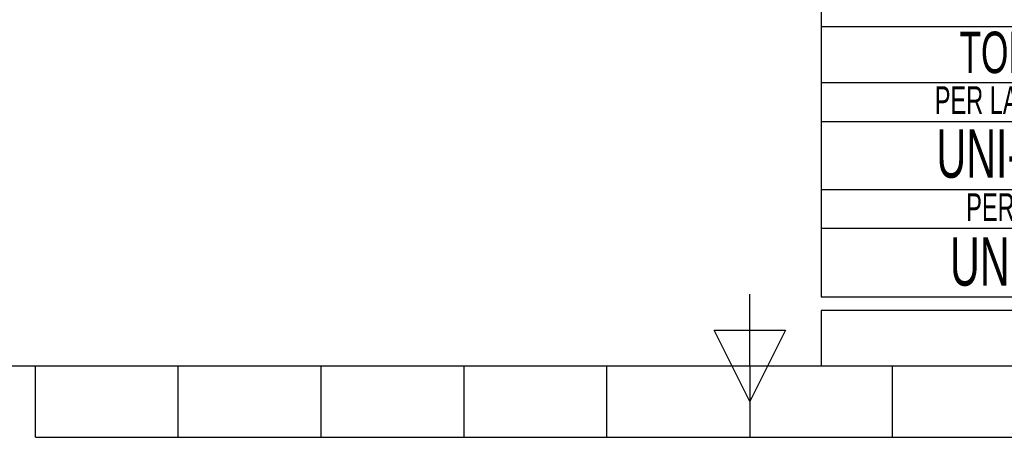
# Model space of a CAD drawing. Header units: millimetres. Extents: x 0 to 420, y 0 to 297.
# Tile 4 of 28: x 157 to 228, y 0 to 30. Entities that reach past the tile are written whole.
import ezdxf
from ezdxf.enums import TextEntityAlignment as Align

# ---------------------------------------------------------------- set-up
doc = ezdxf.new("R2010")
doc.units = ezdxf.units.MM
doc.layers.add('CARTIGLIO', color=140, linetype='Continuous')
doc.styles.add('SLDTEXTSTYLE0', font='TXT', dxfattribs={"width": 0.638298})

# ---------------------------------------------------------------- blocks, each defined once
blk = doc.blocks.new('SW_NOTE_0_1')
at = {"layer": 'CARTIGLIO', "color": 0, "insert": (85.406, 3.223), "char_height": 2.5, "attachment_point": 2, "style": 'SLDTEXTSTYLE0'}
blk.add_mtext("ATTENZIONE: NON INTERPRETARE IL DISEGNO. IN CASO DI QUOTE MANCANTI O POCO CHIARE CONSULTARE L'UFFICIO TECNICO", dxfattribs=at)
blk = doc.blocks.new('SW_NOTE_0_15')
at = {"layer": 'CARTIGLIO', "color": 0, "insert": (23.936, 3.867), "char_height": 3, "attachment_point": 2, "style": 'SLDTEXTSTYLE0'}
blk.add_mtext('TOLLERANZE DI LAVORAZIONE', dxfattribs=at)
blk = doc.blocks.new('SW_NOTE_0_23')
at = {"layer": 'CARTIGLIO', "color": 0, "insert": (18.303, 2.578), "char_height": 2, "attachment_point": 2, "style": 'SLDTEXTSTYLE0'}
blk.add_mtext('PER LAVORAZIONI MECCANICHE', dxfattribs=at)
blk = doc.blocks.new('SW_NOTE_0_24')
at = {"layer": 'CARTIGLIO', "color": 0, "insert": (15.685, 4.512), "char_height": 3.5, "attachment_point": 2, "style": 'SLDTEXTSTYLE0'}
blk.add_mtext('UNI-ISO 2768 mH', dxfattribs=at)
blk = doc.blocks.new('SW_NOTE_0_25')
at = {"layer": 'CARTIGLIO', "color": 0, "insert": (13.856, 2.578), "char_height": 2, "attachment_point": 2, "style": 'SLDTEXTSTYLE0'}
blk.add_mtext('PER PROFILI IN ALLUMINIO', dxfattribs=at)
blk = doc.blocks.new('SW_NOTE_0_26')
at = {"layer": 'CARTIGLIO', "color": 0, "insert": (14.056, 4.512), "char_height": 3.5, "attachment_point": 2, "style": 'SLDTEXTSTYLE0'}
blk.add_mtext('UNI-EN 12020-2', dxfattribs=at)
blk = doc.blocks.new('Cartiglio ALUSIC')
at = {"layer": 'CARTIGLIO'}
for p, q in [((113.971, 149.999), (113.971, 94.999)), ((113.971, 114.55), (173.971, 114.55)), ((113.971, 114.55), (113.971, 94.999)), ((173.957, 110.49), (113.957, 110.49)), ((113.971, 107.672), (154.981, 107.672)), ((154.981, 102.745), (113.971, 102.745)), ((113.985, 99.965), (154.995, 99.965)), ((113.971, 94.999), (173.971, 94.999)), ((313.621, 93.999), (113.971, 93.999)), ((113.971, 93.999), (113.971, 89.999)), ((113.971, 89.999), (313.621, 89.999))]:
    blk.add_line(p, q, dxfattribs=at)
at = {"layer": 'CARTIGLIO', "linetype": 'Continuous'}
blk.add_line((113.97, 89.999), (313.621, 89.999), dxfattribs=at)
at = {"layer": 'CARTIGLIO', "color": 140}
for name, p in [('SW_NOTE_0_15', (119.537, 110.318)), ('SW_NOTE_0_23', (117.6, 107.648)), ('SW_NOTE_0_24', (118.752, 102.601)), ('SW_NOTE_0_25', (121.859, 99.903)), ('SW_NOTE_0_26', (120.286, 94.789)), ('SW_NOTE_0_1', (127.631, 90.016))]:
    blk.add_blockref(name, p, dxfattribs=at)
at = {"layer": 'CARTIGLIO', "color": 140, "style": 'SLDTEXTSTYLE0', "width": 0.638298}
for tag, height, p in [('AUTOATTR1', 3.5, (223.449, 133.7)), ('AUTOATTR2', 3.5, (222.088, 127.422)), ('AUTOATTR11', 3.5, (222.862, 121.411)), ('AUTOATTR8', 4, (219.244, 110.003)), ('AUTOATTR9', 4, (218.122, 100.423)), ('AUTOATTR0', 4, (249.033, 100.312))]:
    blk.add_attdef(tag, text='', height=height, dxfattribs=at).set_placement(p, align=Align.TOP_CENTER)
at = {"layer": 'CARTIGLIO', "color": 140}
for tag in ['AUTOATTR13', 'AUTOATTR12', 'AUTOATTR10', 'AUTOATTR7', 'AUTOATTR6', 'AUTOATTR5', 'AUTOATTR4', 'AUTOATTR3']:
    blk.add_attdef(tag, (0, 0), '', height=4, dxfattribs=at)

msp = doc.modelspace()

# ---------------------------------------------------------------- linework, layer by layer
at = {"layer": 'CARTIGLIO', "linetype": 'Continuous'}
for p, q in [((210.00376, 5.171), (210.00376, 10.34522)), ((207.41665, 7.75811), (212.59086, 7.75811)), ((210.00376, 2.58389), (207.41665, 7.75811)), ((212.59086, 7.75811), (210.00376, 2.58389)), ((5.18012, 5.171), (414.8274, 5.171)), ((158.2616, -0.00321), (158.2616, 5.171)), ((168.61003, -0.00321), (168.61003, 5.171)), ((178.95846, -0.00321), (178.95846, 5.171)), ((189.30689, -0.00321), (189.30689, 5.171)), ((199.65532, -0.00321), (199.65532, 5.171)), ((210.00376, 5.171), (210.00376, -0.00321)), ((215.17583, 5.171), (414.8274, 5.171)), ((220.35219, -0.00321), (220.35219, 5.171)), ((158.2616, -0.00321), (261.74592, -0.00321))]:
    msp.add_line(p, q, dxfattribs=at)
at = {"layer": 'CARTIGLIO'}
msp.add_line((215.1774, 5.171), (414.8274, 5.171), dxfattribs=at)

# ---------------------------------------------------------------- block references
msp.add_blockref('Cartiglio ALUSIC', (101.2063, -84.82804), dxfattribs=at)

doc.saveas('drawing.dxf')
